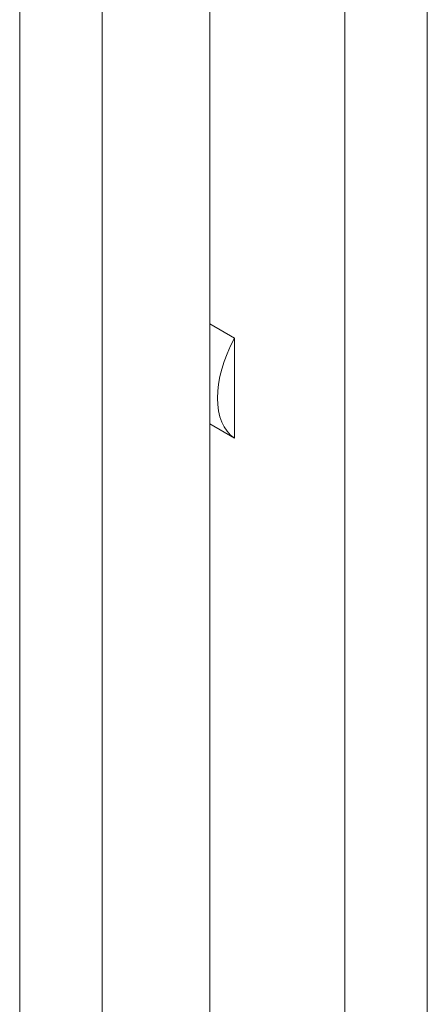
# Model space of a CAD drawing. Header units: inches. Extents: x 16 to 427, y 4 to 276.
# Tile 101 of 111: x 408.19 to 409.35, y 127.35 to 130.15. Entities that reach past the tile are written whole.
import ezdxf

# ---------------------------------------------------------------- set-up
doc = ezdxf.new("R2010")
doc.units = ezdxf.units.IN
doc.header["$LTSCALE"] = 26
doc.header["$MEASUREMENT"] = 0
doc.layers.add('Visible (ANSI)', color=7, linetype='Continuous', lineweight=5)
doc.layers.add('Visible Narrow (ANSI)', color=7, linetype='Continuous', lineweight=5)

msp = doc.modelspace()

# ---------------------------------------------------------------- linework, layer by layer
at = {"layer": 'Visible (ANSI)'}
msp.add_line((408.7267, 151.6227), (408.7267, 106.2769), dxfattribs=at)
msp.add_ellipse((408.9297, 129.1795), major_axis=(-0.128, -0.2216), ratio=0.57735, start_param=4.748375, end_param=6.247199, dxfattribs=at)
at = {"layer": 'Visible Narrow (ANSI)'}
for p, q in [((408.4207, 151.4461), (408.4207, 106.1002)), ((408.1859, 106.1784), (408.1859, 151.3679)), ((409.1109, 106.7503), (409.1109, 151.0936)), ((409.3456, 151.0936), (409.3456, 106.7503)), ((408.7972, 129.2453), (408.7267, 129.2861)), ((408.7972, 128.9607), (408.7972, 129.2453)), ((408.7267, 129.0014), (408.7972, 128.9607))]:
    msp.add_line(p, q, dxfattribs=at)

doc.saveas('drawing.dxf')
